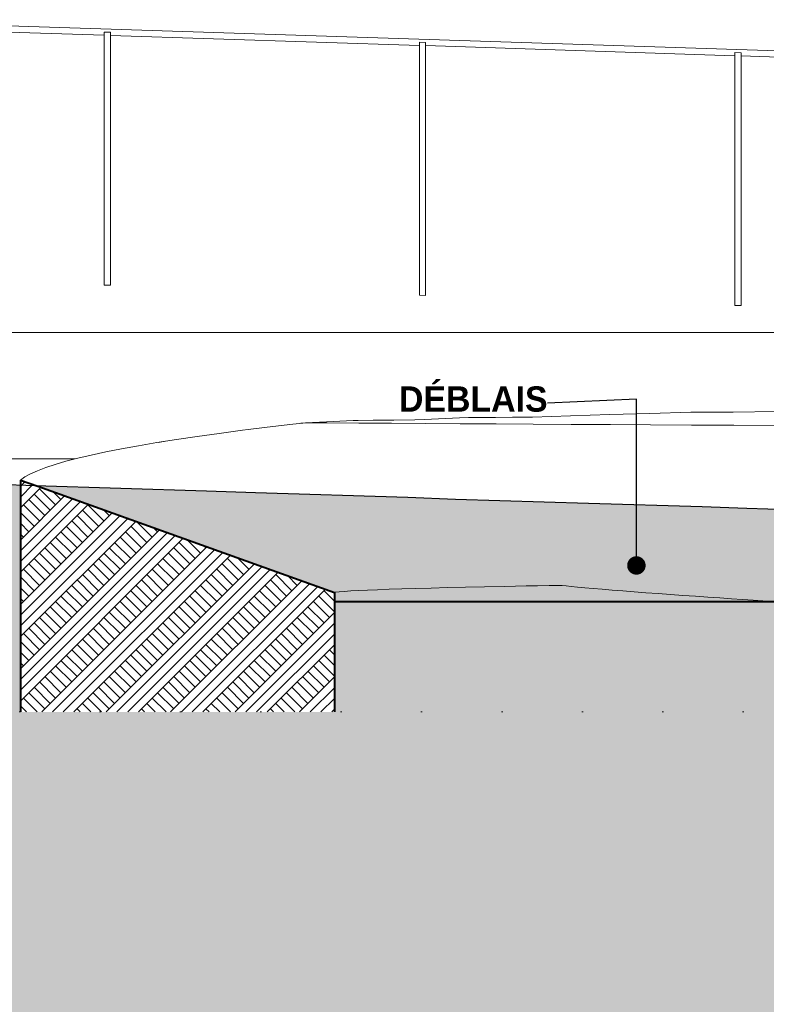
# Model space of a CAD drawing. Header units: millimetres. Extents: x -58263 to 69124, y -53000 to 22363.
# Tile 4 of 40: x -36049 to -30150, y -3312 to 4473. Entities that reach past the tile are written whole.
import ezdxf

# ---------------------------------------------------------------- set-up
doc = ezdxf.new("R2010")
doc.units = ezdxf.units.MM
doc.header["$MEASUREMENT"] = 0
doc.linetypes.add('Points', pattern=[634.99999, 0, -634.99999])
doc.linetypes.add('Wipeout_Contour', pattern=[1000, 0, -1000])
for name, color, linetype in [('Nouveau_0', 7, 'Continuous'), ('Nouveau__ DÉBLAIS REMBLAIS', 7, 'Continuous'), ('Nouveau__Sols - Dalles', 7, 'Continuous'), ('Nouveau_Equip - Escaliers et ascenseurs', 7, 'Continuous'), ('Nouveau_Terrain - modifié', 7, 'Continuous'), ('Terrain - original', 7, 'Continuous')]:
    doc.layers.add(name, color=color, linetype=linetype)
doc.styles.add('STYLE_GENERE_1', font='GOTHIC.TTF')
doc.linetypes.add('_TN', pattern='A,0,[2,PROJET COUPE AA1.Shx,S=63.492063,R=0,X=0,Y=0],-8000,0', length=8000)
doc.dimstyles.new('STYLE_GENERE__8', dxfattribs={"dimtxt": 0.18, "dimasz": 291.84, "dimexe": 0.18, "dimexo": 0.0625, "dimgap": 0, "dimtad": 0, "dimtih": 1, "dimtoh": 1, "dimdec": 4, "dimzin": 0, "dimdsep": 46, "dimcen": 0.09, "dimadec": 0, "dimazin": 0, "dimtfac": 1, "dimtdec": 4, "dimtmove": 0, "dimatfit": 3, "dimldrblk": 'ARROWHEAD_11', "dimfxl": 0, "dimtolj": 1, "dimtzin": 0, "dimarcsym": 0})
pattern_1 = [(45, (0, 0), (-127.27922, 127.27922), []), (45, (-42.43, 42.43), (-254.5584, 254.5584), []), (45, (-84.85, 84.85), (-254.5584, 254.5584), []), (135, (-127.28, 127.28), (42.426407, 42.426407), [180, -180])]

# ---------------------------------------------------------------- blocks, each defined once
blk = doc.blocks.new('Élément de coupe_4')
at = {"layer": 'Terrain - original', "linetype": 'Continuous', "lineweight": 13}
h = blk.add_hatch(dxfattribs=at)
h.set_pattern_fill('__TERRE_VÉGÉTALISÉE', style=0, pattern_type=2)
h.set_pattern_definition(pattern_1)
h.paths.add_polyline_path([(-58262.8, 1603.9), (-58262.8, -53000), (66384.7, -53000), (66384.7, -1082), (64748.5, -1000), (64150.1, -975.9), (64132.3, -975.6), (62720.4, -920.6), (62655.7, -919.8), (61370.3, -871.3), (61253.7, -870.1), (61120.9, -868.7), (59941.3, -826.5), (59749, -824.7), (58733.3, -789.4), (50161.7, -611.5), (49751.8, -608.2), (48953.9, -602.9), (48517.8, -599.6), (48064, -596.2), (47267.6, -590.9), (46802.3, -587.6), (46032.4, -582.5), (45563.9, -579.3), (44842, -574.7), (44189.5, -570.8), (43726.1, -567.9), (43154.4, -564.9), (42705.1, -562.2), (42200.3, -559.9), (41742.7, -558.2), (41313.4, -556.9), (40879, -554.4), (40460.7, -553.3), (40038.3, -551), (39613.4, -549.9), (39200.2, -547.8), (38751.9, -546.4), (38344.8, -544.5), (37856.7, -542.7), (37452.3, -540.8), (36913.5, -538.6), (36508.3, -536.7), (36098.6, -534.6), (35517.6, -532), (35100.1, -529.8), (34490.5, -526.7), (34063.6, -524.4), (33626.3, -522), (33000.9, -518.7), (32552.2, -516.2), (32091.1, -513.6), (31462.2, -510.1), (30841.9, -506.5), (30367, -503.9), (29877.7, -501.4), (29276.6, -497.7), (28771.5, -495.2), (28200.3, -491.6), (27679.2, -489.2), (27145, -485.6), (26610.7, -483.3), (26110.2, -479.8), (25566.6, -477.7), (25094.1, -474.2), (24545.3, -472.3), (24095.1, -468.9), (23923.3, -467.6), (23372.9, -465.9), (22827.9, -464.3), (22293.2, -463), (20091.5, -446.9), (19561.9, -445.8), (19049.9, -444.9), (18917.5, -443.9), (18417.7, -443.1), (17991.1, -440.1), (17494.8, -439.1), (17056, -435.8), (16555.5, -434.7), (16044.2, -433), (15513, -430.8), (15057, -427.1), (14495.4, -424.1), (13893.3, -420.1), (13242.5, -414.9), (12772.2, -410.8), (12082.6, -404.6), (11365.7, -397.6), (10883, -393), (10156.9, -385.4), (9434.7, -377.5), (8941.4, -372.4), (8246.3, -364.4), (7594.3, -356.7), (7094.9, -351), (7057.3, -350.6), (7057.3, -1000), (1114, -1000), (1114, -2000), (-3886, -2000), (-3886, -1000), (-36048.7, -1000), (-36048.7, 790.6), (-36268.5, 798.6), (-37771.2, 844.3), (-38068.2, 855.6), (-39701.2, 905.1), (-41552.6, 962.1), (-41639, 965.4), (-42769.9, 1000), (-43426.2, 1023.4), (-43461.7, 1024.7), (-43499.9, 1026), (-45128.5, 1084.6), (-45251.4, 1088.9), (-46709.9, 1141.8), (-46897.3, 1148.4), (-48180.2, 1195.2), (-48406.3, 1203.1), (-48614.9, 1210.5), (-49750.8, 1252), (-49963.5, 1259.5), (-50150.8, 1266.2), (-51119.2, 1301.6), (-51294.6, 1307.9), (-52741.6, 1366.5), (-53038.9, 1379.8), (-53885.9, 1411.5), (-54276.7, 1429.3), (-54764.6, 1451.7), (-55424.1, 1476.8), (-56013.9, 1504.3), (-56518.2, 1523.6), (-57208.5, 1556.5), (-57589.7, 1571.3)])
h.paths.add_polyline_path([(-37893.9, -346.6), (-37843.9, -346.6), (-37843.9, -396.6), (-37893.9, -396.6)], flags=0)
at = {"layer": 'Terrain - original', "color": 251, "linetype": 'Continuous', "lineweight": 13}
for p, q in [((-28215.2, 2000), (-37815.9, 2000)), ((-32324.5, 1327.9), (-32290.1, 1328.2)), ((-33117.1, 1307), (-33093.4, 1307.3)), ((-35691.9, 1000), (-36387.7, 1000)), ((-35610, 1000), (-35691.9, 1000))]:
    blk.add_line(p, q, dxfattribs=at)
blk = doc.blocks.new('Élément de coupe_5')
at = {"color": 254, "linetype": 'Wipeout_Contour', "lineweight": 0, "ltscale": 127204.325888}
blk.add_wipeout([(-30023.8, -1000), (-30023.8, -130), (-33562.4, -130), (-33562.4, -1000)], dxfattribs=at).dxf.layer = 'Nouveau__Sols - Dalles'
at = {"layer": 'Nouveau__Sols - Dalles', "color": 7, "linetype": 'Continuous', "lineweight": 40}
blk.add_line((-30023.8, -130), (-33562.4, -130), dxfattribs=at)
blk = doc.blocks.new('Élément de coupe_34')
at = {"layer": 'Nouveau_Terrain - modifié', "linetype": 'Continuous', "lineweight": 5}
h = blk.add_hatch(dxfattribs=at)
h.set_pattern_fill('__TERRE_VÉGÉTALISÉE', style=0, pattern_type=2)
h.set_pattern_definition(pattern_1)
h.paths.add_polyline_path([(-36043.7, -1000), (-33562.4, -1000), (-33562.4, -55.3), (-35906.3, 783.3), (-36043.7, 831.5)])
at = {"layer": 'Nouveau_Terrain - modifié', "color": 251, "linetype": 'Continuous', "lineweight": 13}
for p, q in [((-34094.9, 1250.2), (-34242.6, 1231.7)), ((-33891.4, 1274.3), (-34094.9, 1250.2)), ((-33784.8, 1286.4), (-33891.4, 1274.3)), ((-33620.1, 1285.2), (-33784.8, 1286.4)), ((-33370.4, 1283.5), (-33620.1, 1285.2)), ((-33111.9, 1281.8), (-33370.4, 1283.5)), ((-32844.8, 1280), (-33111.9, 1281.8)), ((-32569.1, 1278.2), (-32844.8, 1280)), ((-32284.9, 1276.4), (-32569.1, 1278.2)), ((-31992.3, 1274.6), (-32284.9, 1276.4)), ((-31691.4, 1272.8), (-31992.3, 1274.6)), ((-31382.4, 1271), (-31691.4, 1272.8)), ((-31065.4, 1269.1), (-31382.4, 1271)), ((-30740.4, 1267.2), (-31065.4, 1269.1)), ((-30407.6, 1265.4), (-30740.4, 1267.2)), ((-30067.1, 1263.5), (-30407.6, 1265.4)), ((-31772, 0), (-31866.9, -1.6)), ((-31772, 0), (-31761.9, -1.3)), ((-31958.6, -3.3), (-31866.9, -1.6)), ((-31761.9, -1.3), (-31731.1, -4.8)), ((-31731.1, -4.8), (-31690.9, -8.9)), ((-31690.9, -8.9), (-31641.8, -13.6)), ((-31641.8, -13.6), (-31584.3, -18.8)), ((-31584.3, -18.8), (-31519, -24.4)), ((-31519, -24.4), (-31446.6, -30.5)), ((-31446.6, -30.5), (-31367.7, -37)), ((-31367.7, -37), (-31283.3, -43.7)), ((-31283.3, -43.7), (-31194.1, -50.7)), ((-31194.1, -50.7), (-31101.2, -57.7)), ((-31101.2, -57.7), (-31005.3, -64.9)), ((-31005.3, -64.9), (-30907.6, -72.1)), ((-30907.6, -72.1), (-30809, -79.2)), ((-30809, -79.2), (-30710.6, -86.1)), ((-30710.6, -86.1), (-30613.3, -92.9)), ((-30613.3, -92.9), (-30518.1, -99.3)), ((-30518.1, -99.3), (-30426.1, -105.4)), ((-30426.1, -105.4), (-30338.1, -111.1)), ((-30338.1, -111.1), (-30255.1, -116.3)), ((-30255.1, -116.3), (-30178, -121)), ((-30178, -121), (-30107.4, -125.1))]:
    blk.add_line(p, q, dxfattribs=at)
at = {"layer": 'Nouveau_Terrain - modifié', "color": 7, "linetype": 'Continuous', "lineweight": 13}
for p, q in [((-34646.7, 1177.2), (-34810.9, 1152.8)), ((-34472.6, 1201.6), (-34646.7, 1177.2)), ((-34288.6, 1225.9), (-34472.6, 1201.6)), ((-34242.6, 1231.7), (-34288.6, 1225.9)), ((-35109.8, 1103.9), (-35244.4, 1079.4)), ((-34965.3, 1128.4), (-35109.8, 1103.9)), ((-34810.9, 1152.8), (-34965.3, 1128.4)), ((-35483.9, 1030.2), (-35588.7, 1005.5)), ((-35369.1, 1054.8), (-35483.9, 1030.2)), ((-35244.4, 1079.4), (-35369.1, 1054.8)), ((-35768.4, 956.2), (-35843.3, 931.5)), ((-35683.5, 980.9), (-35768.4, 956.2)), ((-35588.7, 1005.5), (-35683.5, 980.9)), ((-36007.9, 857.3), (-36042.7, 832.5)), ((-35963, 882), (-36007.9, 857.3)), ((-35908.2, 906.8), (-35963, 882)), ((-35843.3, 931.5), (-35908.2, 906.8)), ((-36042.7, 832.5), (-36043.7, 831.5)), ((-33562.4, -55.3), (-33555.7, -54.2)), ((-33555.7, -54.2), (-33525, -50.9)), ((-33525, -50.9), (-33484.3, -47.6)), ((-33484.3, -47.6), (-33433.6, -44.3)), ((-33433.6, -44.3), (-33372.9, -41)), ((-33372.9, -41), (-33302.1, -37.7)), ((-33302.1, -37.7), (-33221.4, -34.4)), ((-33221.4, -34.4), (-33130.7, -31.1)), ((-33130.7, -31.1), (-33029.9, -27.8)), ((-33029.9, -27.8), (-32919.3, -24.5)), ((-32919.3, -24.5), (-32798.7, -21.2)), ((-32798.7, -21.2), (-32668.1, -17.9)), ((-32668.1, -17.9), (-32527.6, -14.6)), ((-32527.6, -14.6), (-32377.3, -11.4)), ((-32377.3, -11.4), (-32217, -8.1)), ((-32217, -8.1), (-32046.9, -4.9)), ((-32046.9, -4.9), (-31958.6, -3.3))]:
    blk.add_line(p, q, dxfattribs=at)
at = {"layer": 'Nouveau_Terrain - modifié', "color": 7, "linetype": 'Continuous', "lineweight": 40}
for p, q in [((-36043.7, 831.5), (-36043.7, -1000)), ((-33562.4, -55.3), (-33562.4, -130)), ((-33562.4, -130), (-33562.4, -1000))]:
    blk.add_line(p, q, dxfattribs=at)
at = {"layer": 'Nouveau_Terrain - modifié', "color": 7, "linetype": 'Continuous', "lineweight": 40, "flags": 128}
blk.add_lwpolyline([(-36043.7, 831.5), (-35906.3, 783.3), (-33562.4, -55.3)], dxfattribs=at)
blk = doc.blocks.new('Élément de coupe_49')
at = {"layer": 'Nouveau_0', "color": 251, "linetype": 'Continuous', "lineweight": 13}
for p, q in [((-32850, 1312.6), (-32574.3, 1323.8)), ((-32574.3, 1323.8), (-32502.1, 1326.5)), ((-32502.1, 1326.5), (-32290.1, 1328.2)), ((-32290.1, 1328.2), (-32155.4, 1328.9)), ((-32155.4, 1328.9), (-32003, 1329.8)), ((-32003, 1329.8), (-31997.5, 1330)), ((-31997.5, 1330), (-31696.7, 1340.4)), ((-31696.7, 1340.4), (-31387.7, 1350.4)), ((-31387.7, 1350.4), (-31070.6, 1360)), ((-31070.6, 1360), (-30745.7, 1369.3)), ((-30745.7, 1369.3), (-30706.8, 1370.3)), ((-30706.8, 1370.3), (-30545.8, 1370)), ((-30545.8, 1370), (-30418.6, 1369.7)), ((-30418.6, 1369.7), (-30412.9, 1369.8)), ((-30412.9, 1369.8), (-30072.4, 1375.6)), ((-33827.2, 1281.6), (-33789.9, 1286.3)), ((-33789.9, 1286.3), (-33625.2, 1293.8)), ((-33789.9, 1285.8), (-33789.9, 1286.3)), ((-33625.2, 1293.8), (-33413.3, 1302.7)), ((-33413.3, 1302.7), (-33375.6, 1303.3)), ((-33375.6, 1303.3), (-33256.2, 1305)), ((-33256.2, 1305), (-33117.1, 1307)), ((-33117.1, 1307), (-32927.2, 1309.3)), ((-32927.2, 1309.3), (-32850, 1312.6))]:
    blk.add_line(p, q, dxfattribs=at)
at = {"layer": 'Nouveau_0', "color": 255, "linetype": 'Continuous', "lineweight": 0}
for p, q in [((-34951.6, 1130.5), (-34927.1, 1134.8)), ((-34927.1, 1134.8), (-34907.1, 1137.6)), ((-36048.7, 790.6), (-36047.9, 791.3)), ((-36047.9, 791.3), (-36045.2, 792.9)), ((-36045.2, 792.9), (-36043.7, 794.1))]:
    blk.add_line(p, q, dxfattribs=at)
at = {"layer": 'Nouveau_0', "color": 255, "linetype": 'Points', "lineweight": 0, "flags": 128}
blk.add_lwpolyline([(-36048.7, -1000), (-36043.7, -1000), (-33562.4, -1000), (-30023.8, -1000), (-27825.2, -1000), (-27775.6, -1000), (-27335.6, -1000), (-27135.6, -1000), (-11079.6, -1000), (-10889.6, -1000), (-10879.6, -1000), (-10408.8, -1000), (-8886.3, -1000), (-8886, -1000), (-3886, -1000)], dxfattribs=at)
blk = doc.blocks.new('Élément de coupe_123')
at = {"layer": 'Nouveau_Equip - Escaliers et ascenseurs', "color": 251, "linetype": 'Continuous', "lineweight": 13}
for p, q in [((-30400.1, 4213.3), (-30350.1, 4211.7)), ((-30400.1, 2213.3), (-30400.1, 4213.3)), ((-30350.1, 2211.7), (-30350.1, 4211.7)), ((-30400.1, 2213.3), (-30350.1, 2211.7))]:
    blk.add_line(p, q, dxfattribs=at)
blk = doc.blocks.new('Élément de coupe_124')
at = {"layer": 'Nouveau_Equip - Escaliers et ascenseurs', "color": 251, "linetype": 'Continuous', "lineweight": 13}
for p, q in [((-32891.4, 4294.1), (-32841.4, 4292.4)), ((-32891.4, 2294.1), (-32891.4, 4294.1)), ((-32841.4, 2292.4), (-32841.4, 4292.4)), ((-32891.4, 2294.1), (-32841.4, 2292.4))]:
    blk.add_line(p, q, dxfattribs=at)
blk = doc.blocks.new('Élément de coupe_125')
at = {"layer": 'Nouveau_Equip - Escaliers et ascenseurs', "color": 251, "linetype": 'Continuous', "lineweight": 13}
for p, q in [((-35382.6, 4374.8), (-35332.6, 4373.2)), ((-35382.6, 2374.8), (-35382.6, 4374.8)), ((-35332.6, 2373.2), (-35332.6, 4373.2)), ((-35382.6, 2374.8), (-35332.6, 2373.2))]:
    blk.add_line(p, q, dxfattribs=at)
blk = doc.blocks.new('Élément de coupe_129')
at = {"layer": 'Nouveau_Equip - Escaliers et ascenseurs', "color": 251, "linetype": 'Continuous', "lineweight": 13}
for p, q in [((-27515.6, 4144.6), (-37623.9, 4472.5)), ((-27515.6, 4144.9), (-37623.2, 4472.5)), ((-35382.6, 4349.8), (-37673.9, 4424.1)), ((-32891.4, 4269), (-35332.6, 4348.2)), ((-30400.1, 4188.1), (-32841.4, 4267.3)), ((-27908.9, 4107.3), (-30350.1, 4186.5))]:
    blk.add_line(p, q, dxfattribs=at)
blk = doc.blocks.new('ARROWHEAD_11')
at = {"color": 0, "linetype": 'Continuous', "lineweight": 0}
blk.add_line((0, 0), (-1, 0), dxfattribs=at)
at = {"color": 0, "linetype": 'Continuous', "lineweight": 0, "const_width": 0.25, "flags": 128}
blk.add_lwpolyline([(-0.125, 0, 1), (0.125, 0, 1)], format="xyb", close=True, dxfattribs=at)

msp = doc.modelspace()

# ---------------------------------------------------------------- linework, layer by layer
at = {"layer": 'Terrain - original', "color": 1, "linetype": '_TN', "lineweight": 25}
for p, q in [((-35927.153, 786.135), (-36268.497, 798.615)), ((-34571.929, 745.002), (-35927.153, 786.135)), ((-34185.383, 730.393), (-34571.929, 745.002)), ((-32982.42, 693.827), (-34185.383, 730.393)), ((-32606.745, 679.818), (-32982.42, 693.827)), ((-31555.384, 647.836), (-32606.745, 679.818)), ((-30656.218, 620.631), (-31555.384, 647.836)), ((-30304.427, 607.706), (-30656.218, 620.631)), ((-29536.443, 584.401), (-30304.427, 607.706))]:
    msp.add_line(p, q, dxfattribs=at)

# ---------------------------------------------------------------- block references
at = {"layer": 'Nouveau_Equip - Escaliers et ascenseurs', "lineweight": 0}
for name in ['Élément de coupe_129', 'Élément de coupe_125', 'Élément de coupe_124', 'Élément de coupe_123']:
    msp.add_blockref(name, (0, 0), dxfattribs=at)
at = {"layer": 'Terrain - original', "lineweight": 0}
msp.add_blockref('Élément de coupe_4', (0, 0), dxfattribs=at)

# ---------------------------------------------------------------- texts
at = {"layer": 'Nouveau__ DÉBLAIS REMBLAIS', "color": 7, "linetype": 'Continuous', "lineweight": 13, "insert": (-31878.296, 1472.021), "char_height": 200, "attachment_point": 6, "style": 'STYLE_GENERE_1'}
msp.add_mtext('{\\A1;\\fCentury Gothic|b1|i0|c0|p0;DÉBLAIS}', dxfattribs=at)

# ---------------------------------------------------------------- leaders
at = {"layer": 'Nouveau__ DÉBLAIS REMBLAIS', "color": 7, "linetype": 'Continuous', "lineweight": 13, "annotation_type": 0, "has_hookline": 1, "hookline_direction": 1, "text_width": 1016.016}
msp.add_leader([(-31176.428, 157.559), (-31176.428, 1472.021), (-31878.296, 1441.23)], dimstyle='STYLE_GENERE__8', dxfattribs=at)

# ---------------------------------------------------------------- next in the draw order: block references
at = {"layer": 'Nouveau__Sols - Dalles', "lineweight": 0}
msp.add_blockref('Élément de coupe_5', (0, 0), dxfattribs=at)

# ---------------------------------------------------------------- next in the draw order: hatches: boundary and pattern name
at = {"layer": 'Nouveau__ DÉBLAIS REMBLAIS', "linetype": 'Continuous', "lineweight": 0}
msp.add_hatch(color=215, dxfattribs=at).paths.add_polyline_path([(-36048.653, 790.577), (-35913.194, 785.712), (-33562.356, -55.293), (-33562.356, -1000), (-30016.599, -1000), (-30016.599, -130), (-27775.562, 0), (-27775.562, -1000), (-26907.562, -1000), (-26907.562, 506.359), (-32338.965, 671.672), (-33655.982, 714.301), (-34902.967, 755.049)])

# ---------------------------------------------------------------- next in the draw order: block references
at = {"layer": 'Nouveau_0', "lineweight": 0}
msp.add_blockref('Élément de coupe_49', (0, 0), dxfattribs=at)
at = {"layer": 'Nouveau_Terrain - modifié', "lineweight": 0}
msp.add_blockref('Élément de coupe_34', (0, 0), dxfattribs=at)

doc.saveas('drawing.dxf')
